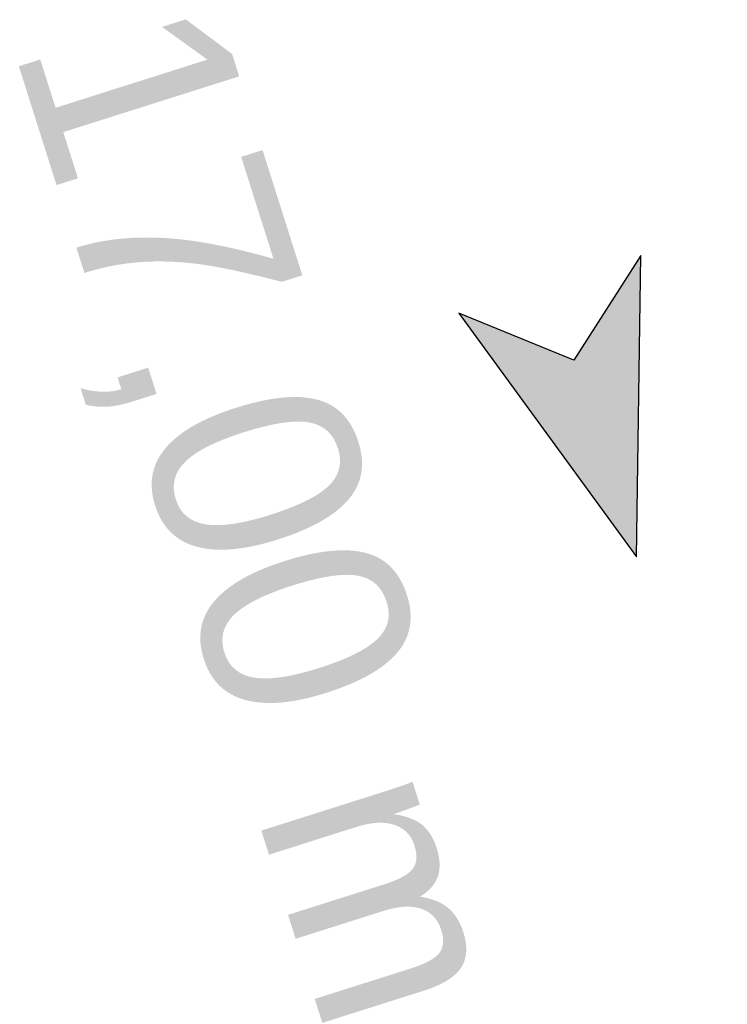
# Model space of a CAD drawing. Extents: x 356718 to 357658, y 5762241 to 5762615.
# Tile 102 of 157: x 357142.59 to 357144.81, y 5762611.72 to 5762614.82. Entities that reach past the tile are written whole.
import ezdxf
from ezdxf.enums import TextEntityAlignment as Align

# ---------------------------------------------------------------- set-up
doc = ezdxf.new("R2010")
doc.units = 0
doc.header["$MEASUREMENT"] = 0
doc.linetypes.add('AUSGEZOGEN', pattern=[0])
doc.layers.get('0').update_dxf_attribs({"linetype": 'AUSGEZOGEN'})
doc.layers.add('123_00137_Fliessrichtungspfeil', color=7, linetype='AUSGEZOGEN', true_color=0x000000)
doc.layers.add('124_00118_Standard__Laenge___10', color=7, linetype='AUSGEZOGEN', true_color=0x000000)
doc.styles.add('ARIAL', font='arial.ttf', dxfattribs={"height": 1.5})

# ---------------------------------------------------------------- blocks, each defined once
blk = doc.blocks.new('FLI')
at = {"color": 0, "linetype": 'AUSGEZOGEN'}
blk.add_lwpolyline([(-0.4, 0), (-0.9, -0.6), (0.9, 0), (-0.9, 0.6), (-0.4, 0)], close=True, dxfattribs=at)
at = {"color": 0}
for points in [[(-0.4, 0), (0.9, 0), (-0.9, 0.6)], [(-0.9, -0.6), (0.9, 0), (-0.4, 0)]]:
    blk.add_solid(points, dxfattribs=at)

msp = doc.modelspace()

# ---------------------------------------------------------------- block references
at = {"layer": '123_00137_Fliessrichtungspfeil', "color": 18, "true_color": 0x000000, "xscale": 0.5, "yscale": 0.5, "zscale": 0.5, "rotation": 287.6}
msp.add_blockref('FLI', (357144.39, 5762613.5565), dxfattribs=at)

# ---------------------------------------------------------------- texts
at = {"layer": '124_00118_Standard__Laenge___10', "color": 18, "true_color": 0x000000, "style": 'ARIAL'}
msp.add_text('17,00 m', height=0.65113, rotation=287.6, dxfattribs=at).set_placement((357143.1831, 5762614.9341), align=Align.TOP_LEFT)

doc.saveas('drawing.dxf')
